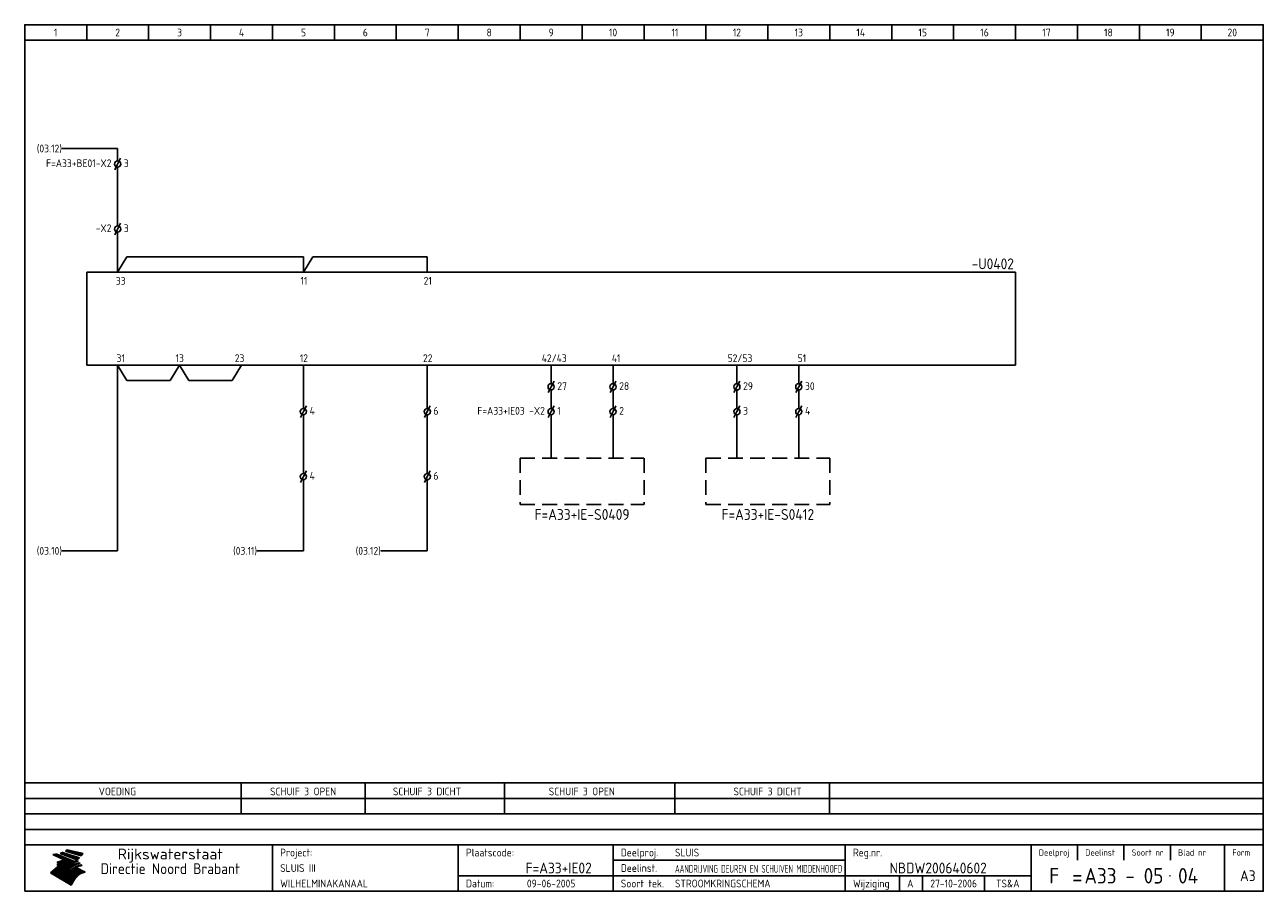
# Model space of a CAD drawing. Extents: x 10 to 410, y 10 to 290.
import ezdxf
from ezdxf.enums import TextEntityAlignment as Align

# ---------------------------------------------------------------- set-up
doc = ezdxf.new("R2010")
doc.units = 0
doc.header["$LTSCALE"] = 15
doc.header["$MEASUREMENT"] = 0
doc.header["$PDMODE"] = 1
doc.linetypes.add('DASHDOT', pattern=[1, 0.5, -0.25, 0, -0.25])
doc.linetypes.add('HIDDEN', pattern=[9.525, 6.35, -3.175])
for name, color, linetype in [('0-25', 7, 'CONTINUOUS'), ('0-35', 2, 'CONTINUOUS'), ('0-50', 3, 'CONTINUOUS'), ('B-25', 7, 'CONTINUOUS'), ('B-35', 2, 'CONTINUOUS'), ('S-25', 7, 'CONTINUOUS')]:
    doc.layers.add(name, color=color, linetype=linetype)
doc.styles.add('ISO', font='iso.shx')
doc.styles.get("Standard").update_dxf_attribs({"font": 'iso.shx'})

# ---------------------------------------------------------------- blocks, each defined once
blk = doc.blocks.new('KADERA3')
at = {"layer": '0-25'}
for p, q in [((30, 285), (30, 290)), ((50, 285), (50, 290)), ((70, 285), (70, 290)), ((90, 285), (90, 290)), ((110, 285), (110, 290)), ((130, 285), (130, 290)), ((150, 285), (150, 290)), ((170, 285), (170, 290)), ((190, 285), (190, 290)), ((210, 285), (210, 290)), ((230, 285), (230, 290)), ((250, 285), (250, 290)), ((270, 285), (270, 290)), ((290, 285), (290, 290)), ((310, 285), (310, 290)), ((330, 285), (330, 290)), ((350, 285), (350, 290)), ((370, 285), (370, 290)), ((390, 285), (390, 290)), ((10, 285), (410, 285)), ((410, 45), (10, 45)), ((410, 40), (10, 40)), ((410, 35), (10, 35)), ((410, 30), (10, 30)), ((350, 25), (350, 20)), ((365, 25), (365, 20)), ((380, 25), (380, 20)), ((200, 20), (275, 20)), ((150, 15), (335, 15)), ((292.5, 15), (292.5, 10)), ((300, 15), (300, 10)), ((320, 15), (320, 10))]:
    blk.add_line(p, q, dxfattribs=at)
at = {"layer": '0-25', "color": 7}
for p, q in [((19.1, 21.89), (25.12, 19)), ((19.1, 21.89), (25.12, 19)), ((19.17, 21.86), (20.7, 21.86)), ((19.29, 21.8), (20.83, 21.8)), ((19.4, 21.75), (20.96, 21.75)), ((19.52, 21.69), (21.09, 21.69)), ((19.64, 21.63), (21.22, 21.63)), ((19.74, 21.92), (20.56, 21.92)), ((19.75, 21.58), (21.36, 21.58)), ((19.87, 21.52), (21.49, 21.52)), ((19.99, 21.47), (21.62, 21.47)), ((20.11, 21.41), (21.75, 21.41)), ((20.22, 21.35), (21.88, 21.35)), ((20.25, 21.97), (20.43, 21.97)), ((20.34, 21.3), (22.02, 21.3)), ((20.38, 21.99), (26.02, 19.59)), ((20.38, 21.99), (26.02, 19.59)), ((20.46, 21.24), (22.15, 21.24)), ((20.57, 21.18), (22.28, 21.18)), ((20.69, 21.13), (22.41, 21.13)), ((20.81, 21.07), (22.55, 21.07)), ((20.92, 21.02), (22.68, 21.02)), ((21.04, 20.96), (22.81, 20.96)), ((21.16, 20.9), (22.94, 20.9)), ((21.27, 20.85), (23.07, 20.85)), ((21.39, 20.79), (23.21, 20.79)), ((21.47, 22.25), (26.83, 20.19)), ((21.47, 22.25), (26.83, 20.19)), ((21.49, 22.25), (23.07, 22.25)), ((21.51, 20.73), (23.34, 20.73)), ((21.6, 22.2), (23.25, 22.2)), ((21.63, 20.68), (23.47, 20.68)), ((21.65, 22.31), (22.89, 22.31)), ((21.74, 20.62), (23.6, 20.62)), ((21.75, 22.14), (23.42, 22.14)), ((21.8, 22.37), (22.71, 22.37)), ((21.86, 20.57), (23.73, 20.57)), ((21.9, 22.08), (23.6, 22.08)), ((21.94, 22.42), (22.53, 22.42)), ((21.98, 20.51), (23.87, 20.51)), ((22.04, 22.03), (23.78, 22.03)), ((22.06, 22.48), (22.36, 22.48)), ((22.09, 20.45), (24, 20.45)), ((22.18, 22.53), (27.65, 20.8)), ((22.18, 22.53), (27.65, 20.8)), ((22.19, 21.97), (23.96, 21.97)), ((22.21, 20.4), (24.13, 20.4)), ((22.33, 20.34), (24.26, 20.34)), ((22.34, 21.92), (24.13, 21.92)), ((22.37, 20), (23.08, 20)), ((22.44, 20.28), (24.4, 20.28)), ((22.48, 21.86), (24.31, 21.86)), ((22.49, 20.06), (23.04, 20.06)), ((22.56, 20.23), (24.53, 20.23)), ((22.61, 20.12), (22.93, 20.12)), ((22.63, 21.8), (24.49, 21.8)), ((22.68, 20.17), (24.66, 20.17)), ((22.71, 20.17), (22.82, 20.17)), ((23.11, 20.02), (22.77, 20.2)), ((23.11, 20.02), (22.77, 20.2)), ((22.78, 21.75), (24.67, 21.75)), ((22.79, 20.12), (24.79, 20.12)), ((22.91, 20.06), (24.92, 20.06)), ((22.92, 21.69), (24.85, 21.69)), ((23.03, 20), (25.06, 20)), ((23.07, 21.63), (25.02, 21.63)), ((23.14, 22.99), (28.22, 21.46)), ((23.14, 22.99), (28.22, 21.46)), ((23.15, 22.98), (25.33, 22.98)), ((23.22, 21.58), (25.2, 21.58)), ((23.23, 23.04), (25.09, 23.04)), ((23.32, 23.1), (24.84, 23.1)), ((23.34, 22.93), (25.57, 22.93)), ((23.36, 21.52), (25.38, 21.52)), ((23.4, 23.15), (24.6, 23.15)), ((23.49, 23.21), (24.36, 23.21)), ((23.51, 21.47), (25.56, 21.47)), ((23.52, 22.87), (25.81, 22.87)), ((23.57, 23.27), (24.12, 23.27)), ((23.64, 23.32), (23.87, 23.32)), ((23.66, 21.41), (25.74, 21.41)), ((23.7, 23.36), (28.82, 22.17)), ((23.7, 23.36), (28.82, 22.17)), ((23.71, 22.82), (26.06, 22.82)), ((23.8, 21.35), (25.91, 21.35)), ((23.9, 22.76), (26.3, 22.76)), ((23.95, 21.3), (26.09, 21.3)), ((24.09, 22.7), (26.54, 22.7)), ((24.09, 21.24), (26.27, 21.24)), ((24.24, 21.18), (26.45, 21.18)), ((24.27, 22.65), (26.78, 22.65)), ((24.39, 21.13), (26.62, 21.13)), ((24.46, 22.59), (27.03, 22.59)), ((24.53, 21.07), (26.8, 21.07)), ((24.65, 22.53), (27.27, 22.53)), ((24.68, 21.02), (26.98, 21.02)), ((24.83, 20.96), (27.16, 20.96)), ((24.84, 22.48), (27.51, 22.48)), ((24.97, 20.9), (27.34, 20.9)), ((25.02, 22.42), (27.75, 22.42)), ((25.12, 20.85), (27.51, 20.85)), ((25.21, 22.37), (28, 22.37)), ((25.27, 20.79), (27.63, 20.79)), ((25.4, 22.31), (28.24, 22.31)), ((25.41, 20.73), (27.57, 20.73)), ((25.56, 20.68), (27.51, 20.68)), ((25.58, 22.25), (28.48, 22.25)), ((25.71, 20.62), (27.44, 20.62)), ((25.77, 22.2), (28.72, 22.2)), ((25.85, 20.57), (27.37, 20.57)), ((25.96, 22.14), (28.79, 22.14)), ((26, 20.51), (27.29, 20.51)), ((26.15, 22.08), (28.75, 22.08)), ((26.15, 20.45), (27.22, 20.45)), ((26.29, 20.4), (27.14, 20.4)), ((26.33, 22.03), (28.71, 22.03)), ((26.44, 20.34), (27.06, 20.34)), ((26.52, 21.97), (28.66, 21.97)), ((26.59, 20.28), (26.97, 20.28)), ((26.71, 21.92), (28.62, 21.92)), ((26.73, 20.23), (26.89, 20.23)), ((26.9, 21.86), (28.57, 21.86)), ((27.08, 21.8), (28.52, 21.8)), ((27.27, 21.75), (28.48, 21.75)), ((27.46, 21.69), (28.43, 21.69)), ((27.65, 21.63), (28.38, 21.63)), ((27.83, 21.58), (28.33, 21.58)), ((28.02, 21.52), (28.28, 21.52)), ((28.21, 21.47), (28.22, 21.47)), ((20.58, 17.88), (18.3, 16)), ((20.58, 17.88), (18.3, 16)), ((24.94, 11.97), (18.3, 16)), ((24.94, 11.97), (18.3, 16)), ((18.31, 16.01), (20.96, 16.01)), ((18.38, 16.07), (21.46, 16.07)), ((18.45, 16.12), (21.88, 16.12)), ((18.52, 16.18), (22.15, 16.18)), ((18.59, 16.23), (22.38, 16.23)), ((18.65, 16.29), (22.58, 16.29)), ((18.72, 16.35), (22.75, 16.35)), ((18.79, 16.4), (22.91, 16.4)), ((18.86, 16.46), (20.6, 16.46)), ((18.93, 16.52), (20.6, 16.52)), ((18.99, 16.57), (20.6, 16.57)), ((19.06, 16.63), (20.6, 16.63)), ((19.13, 16.68), (20.6, 16.68)), ((19.2, 16.74), (20.6, 16.74)), ((19.27, 16.8), (20.6, 16.8)), ((19.33, 16.85), (21.07, 16.85)), ((19.4, 16.91), (21.55, 16.91)), ((19.47, 16.97), (21.88, 16.97)), ((19.54, 17.02), (22.13, 17.02)), ((19.61, 17.08), (22.34, 17.08)), ((19.67, 17.13), (20.6, 17.13)), ((19.74, 17.19), (20.6, 17.19)), ((19.81, 17.25), (20.6, 17.25)), ((19.88, 17.3), (20.6, 17.3)), ((19.95, 17.36), (20.6, 17.36)), ((20.01, 17.42), (20.6, 17.42)), ((20.08, 17.47), (20.93, 17.47)), ((20.15, 17.53), (21.26, 17.53)), ((20.22, 17.58), (21.51, 17.58)), ((20.29, 17.64), (21.72, 17.64)), ((20.35, 17.7), (21.9, 17.7)), ((20.42, 17.75), (22.07, 17.75)), ((20.49, 17.81), (22.22, 17.81)), ((20.56, 17.87), (22.36, 17.87)), ((20.6, 19.11), (20.58, 19.51)), ((20.6, 19.11), (20.58, 19.51)), ((20.58, 19.5), (22.09, 19.5)), ((20.58, 19.44), (21.95, 19.44)), ((20.59, 19.38), (21.79, 19.38)), ((20.59, 19.33), (21.62, 19.33)), ((20.59, 19.27), (21.42, 19.27)), ((20.6, 19.22), (21.2, 19.22)), ((20.6, 19.16), (20.93, 19.16)), ((20.6, 19.11), (20.69, 19.12)), ((20.6, 19.11), (20.69, 19.12)), ((20.6, 18.79), (20.77, 18.81)), ((20.6, 18.79), (20.77, 18.81)), ((20.6, 18.29), (20.6, 18.79)), ((20.6, 18.29), (20.6, 18.79)), ((20.6, 18.77), (22.46, 18.77)), ((20.6, 18.71), (22.33, 18.71)), ((20.6, 18.65), (22.19, 18.65)), ((20.6, 18.6), (22.04, 18.6)), ((20.6, 18.54), (21.87, 18.54)), ((20.6, 18.48), (21.68, 18.48)), ((20.6, 18.43), (21.46, 18.43)), ((20.6, 18.37), (21.21, 18.37)), ((20.6, 18.29), (20.88, 18.32)), ((20.6, 18.29), (20.88, 18.32)), ((20.6, 18.32), (20.87, 18.32)), ((20.6, 17.88), (20.86, 17.91)), ((20.6, 17.88), (20.86, 17.91)), ((20.6, 17.43), (20.97, 17.48)), ((20.6, 17.43), (20.97, 17.48)), ((20.6, 17.43), (20.6, 17.09)), ((20.6, 17.43), (20.6, 17.09)), ((20.6, 17.09), (21.26, 17.16)), ((20.6, 17.09), (21.26, 17.16)), ((20.6, 16.8), (21.37, 16.89)), ((20.6, 16.8), (21.37, 16.89)), ((20.6, 16.8), (20.6, 16.45)), ((20.6, 16.8), (20.6, 16.45)), ((20.6, 16.45), (21.56, 16.56)), ((20.6, 16.45), (21.56, 16.56)), ((20.6, 15.97), (21.67, 16.09)), ((20.6, 15.97), (21.67, 16.09)), ((20.7, 16.46), (23.06, 16.46)), ((20.9, 19.55), (22.23, 19.55)), ((20.9, 18.82), (22.59, 18.82)), ((20.98, 17.92), (22.5, 17.92)), ((21.02, 17.13), (22.53, 17.13)), ((21.19, 19.61), (22.35, 19.61)), ((21.2, 16.52), (23.2, 16.52)), ((21.32, 18.88), (22.71, 18.88)), ((21.32, 17.98), (22.62, 17.98)), ((21.42, 19.67), (22.47, 19.67)), ((21.47, 17.19), (22.7, 17.19)), ((21.59, 18.03), (22.74, 18.03)), ((21.61, 18.93), (22.82, 18.93)), ((21.62, 19.72), (22.59, 19.72)), ((21.72, 16.57), (23.32, 16.57)), ((21.77, 17.25), (22.85, 17.25)), ((21.8, 19.78), (22.69, 19.78)), ((21.8, 18.09), (22.85, 18.09)), ((21.84, 18.99), (22.92, 18.99)), ((21.96, 19.83), (22.79, 19.83)), ((21.99, 18.15), (22.95, 18.15)), ((22.01, 17.3), (22.99, 17.3)), ((22.03, 19.05), (23.03, 19.05)), ((22.1, 16.63), (23.44, 16.63)), ((22.11, 19.89), (22.89, 19.89)), ((22.16, 18.2), (23.05, 18.2)), ((22.21, 19.1), (23.12, 19.1)), ((22.21, 17.36), (23.12, 17.36)), ((22.24, 19.95), (22.99, 19.95)), ((22.31, 18.26), (23.15, 18.26)), ((22.36, 19.16), (23.22, 19.16)), ((22.38, 16.68), (23.56, 16.68)), ((22.39, 17.42), (23.24, 17.42)), ((22.45, 18.32), (23.24, 18.32)), ((22.51, 19.22), (23.3, 19.22)), ((22.56, 17.47), (23.36, 17.47)), ((22.59, 18.37), (23.33, 18.37)), ((22.6, 16.74), (23.66, 16.74)), ((22.64, 19.27), (23.39, 19.27)), ((22.71, 18.43), (23.42, 18.43)), ((22.71, 17.53), (23.47, 17.53)), ((22.77, 19.33), (23.47, 19.33)), ((22.79, 16.8), (23.77, 16.8)), ((22.83, 18.48), (23.5, 18.48)), ((22.84, 17.58), (23.57, 17.58)), ((22.89, 19.38), (23.55, 19.38)), ((22.94, 18.54), (23.58, 18.54)), ((22.96, 16.85), (23.86, 16.85)), ((22.97, 17.64), (23.67, 17.64)), ((23, 19.44), (23.63, 19.44)), ((23.04, 18.6), (23.66, 18.6)), ((23.1, 19.5), (23.72, 19.5)), ((23.1, 17.7), (23.77, 17.7)), ((23.12, 16.91), (23.96, 16.91)), ((23.14, 18.65), (23.74, 18.65)), ((23.15, 19.95), (25.19, 19.95)), ((23.21, 19.55), (23.8, 19.55)), ((23.21, 17.75), (23.86, 17.75)), ((23.21, 16.01), (28.9, 16.01)), ((23.24, 18.71), (23.82, 18.71)), ((23.26, 19.89), (25.32, 19.89)), ((23.26, 16.97), (24.05, 16.97)), ((23.3, 19.61), (23.88, 19.61)), ((23.32, 17.81), (23.95, 17.81)), ((23.33, 18.77), (23.91, 18.77)), ((23.37, 16.07), (29.08, 16.07)), ((23.38, 19.83), (25.45, 19.83)), ((23.39, 19.67), (23.81, 19.67)), ((23.39, 17.02), (24.14, 17.02)), ((23.42, 18.82), (23.99, 18.82)), ((23.42, 17.87), (24.03, 17.87)), ((23.45, 19.7), (23.58, 19.79)), ((23.45, 19.7), (23.58, 19.79)), ((23.48, 19.72), (23.7, 19.72)), ((23.5, 19.78), (25.58, 19.78)), ((23.51, 18.88), (24.07, 18.88)), ((23.51, 16.12), (29.27, 16.12)), ((23.52, 17.92), (24.11, 17.92)), ((23.52, 17.08), (24.22, 17.08)), ((23.54, 18.9), (24.3, 19.42)), ((23.54, 18.9), (24.3, 19.42)), ((23.56, 19.78), (23.59, 19.78)), ((23.56, 19.39), (23.9, 19.62)), ((23.56, 19.39), (23.9, 19.62)), ((23.58, 19.79), (23.9, 19.62)), ((23.58, 19.79), (23.9, 19.62)), ((23.59, 18.93), (24.15, 18.93)), ((23.61, 19.72), (25.72, 19.72)), ((23.62, 17.98), (24.2, 17.98)), ((23.63, 17.13), (24.3, 17.13)), ((23.65, 18.59), (24.62, 19.25)), ((23.65, 18.59), (24.62, 19.25)), ((29.41, 16.17), (23.65, 16.17)), ((23.67, 18.99), (24.23, 18.99)), ((23.71, 18.03), (24.28, 18.03)), ((23.73, 19.67), (25.85, 19.67)), ((23.75, 19.05), (24.32, 19.05)), ((23.75, 17.19), (24.38, 17.19)), ((23.77, 16.23), (29.47, 16.23)), ((23.79, 18.09), (24.36, 18.09)), ((23.83, 19.1), (24.4, 19.1)), ((23.85, 19.61), (25.98, 19.61)), ((23.85, 17.25), (24.46, 17.25)), ((23.88, 18.15), (24.44, 18.15)), ((23.89, 16.29), (29.36, 16.29)), ((23.92, 19.16), (24.48, 19.16)), ((23.94, 18.19), (25.23, 19.07)), ((23.94, 18.19), (25.23, 19.07)), ((23.95, 17.3), (24.55, 17.3)), ((23.96, 19.55), (25.96, 19.55)), ((23.96, 18.2), (24.53, 18.2)), ((24, 19.22), (24.56, 19.22)), ((24, 16.35), (29.24, 16.35)), ((24.04, 18.26), (24.61, 18.26)), ((24.05, 17.36), (24.63, 17.36)), ((24.06, 17.88), (25.34, 18.76)), ((24.06, 17.88), (25.34, 18.76)), ((24.08, 19.5), (25.88, 19.5)), ((24.08, 19.27), (24.58, 19.27)), ((24.11, 16.4), (29.13, 16.4)), ((24.13, 18.32), (24.69, 18.32)), ((24.14, 17.42), (24.71, 17.42)), ((24.16, 19.33), (24.47, 19.33)), ((24.2, 19.44), (25.79, 19.44)), ((24.21, 18.37), (24.77, 18.37)), ((24.21, 16.46), (29.02, 16.46)), ((24.23, 17.47), (24.79, 17.47)), ((24.24, 17.48), (25.52, 18.36)), ((24.24, 17.48), (25.52, 18.36)), ((24.25, 19.38), (24.36, 19.38)), ((24.29, 18.43), (24.85, 18.43)), ((24.3, 19.42), (24.62, 19.25)), ((24.3, 19.42), (24.62, 19.25)), ((24.31, 19.38), (25.71, 19.38)), ((24.31, 17.53), (24.87, 17.53)), ((24.31, 16.52), (28.91, 16.52)), ((24.35, 17.17), (25.64, 18.05)), ((24.35, 17.17), (25.64, 18.05)), ((24.37, 18.48), (24.94, 18.48)), ((24.39, 17.58), (24.96, 17.58)), ((24.4, 16.57), (28.79, 16.57)), ((24.43, 19.33), (25.62, 19.33)), ((24.45, 18.54), (25.02, 18.54)), ((24.47, 17.64), (25.04, 17.64)), ((24.49, 16.63), (28.68, 16.63)), ((24.54, 18.6), (25.1, 18.6)), ((24.55, 19.27), (25.54, 19.27)), ((24.56, 17.7), (25.12, 17.7)), ((24.57, 16.68), (28.57, 16.68)), ((24.62, 18.65), (25.18, 18.65)), ((24.63, 16.72), (25.91, 17.6)), ((24.63, 16.72), (25.91, 17.6)), ((24.64, 17.75), (25.2, 17.75)), ((24.66, 16.74), (28.45, 16.74)), ((24.67, 19.22), (25.45, 19.22)), ((24.7, 18.71), (25.27, 18.71)), ((24.72, 17.81), (25.29, 17.81)), ((24.74, 16.8), (28.34, 16.8)), ((24.78, 19.16), (25.37, 19.16)), ((24.78, 18.77), (25.34, 18.77)), ((24.8, 17.87), (25.37, 17.87)), ((24.82, 16.85), (28.23, 16.85)), ((24.87, 18.82), (25.4, 18.82)), ((24.89, 17.92), (25.45, 17.92)), ((24.9, 19.1), (25.28, 19.1)), ((24.9, 16.91), (28.11, 16.91)), ((24.95, 18.88), (25.45, 18.88)), ((24.97, 17.98), (25.53, 17.98)), ((24.99, 16.97), (28, 16.97)), ((25.02, 19.05), (25.2, 19.05)), ((25.03, 18.93), (25.51, 18.93)), ((25.05, 18.03), (25.61, 18.03)), ((25.07, 17.02), (27.89, 17.02)), ((25.11, 18.99), (25.57, 18.99)), ((26.02, 19.59), (25.12, 19)), ((26.02, 19.59), (25.12, 19)), ((25.13, 18.09), (25.68, 18.09)), ((25.15, 17.08), (27.77, 17.08)), ((25.19, 19.05), (25.63, 19.05)), ((25.21, 18.15), (25.75, 18.15)), ((25.23, 17.13), (27.66, 17.13)), ((25.26, 19.1), (25.7, 19.1)), ((25.3, 18.2), (25.82, 18.2)), ((25.31, 17.19), (27.55, 17.19)), ((25.33, 19.16), (25.77, 19.16)), ((25.38, 18.26), (25.89, 18.26)), ((25.39, 19.22), (25.85, 19.22)), ((25.4, 17.25), (27.43, 17.25)), ((25.46, 18.32), (25.97, 18.32)), ((25.47, 19.27), (25.93, 19.27)), ((25.48, 17.3), (27.32, 17.3)), ((25.54, 19.33), (26.03, 19.33)), ((25.54, 18.37), (26.06, 18.37)), ((25.56, 17.36), (27.21, 17.36)), ((25.62, 18.43), (26.14, 18.43)), ((25.63, 19.38), (26.13, 19.38)), ((25.64, 17.42), (27.1, 17.42)), ((25.7, 18.48), (26.24, 18.48)), ((25.72, 19.44), (26.24, 19.44)), ((25.73, 17.47), (26.98, 17.47)), ((25.79, 18.54), (26.34, 18.54)), ((25.81, 17.53), (26.87, 17.53)), ((25.82, 19.5), (26.36, 19.5)), ((25.89, 18.6), (26.46, 18.6)), ((25.89, 17.58), (26.76, 17.58)), ((25.93, 19.55), (26.53, 19.55)), ((25.96, 17.64), (26.64, 17.64)), ((25.99, 18.65), (26.58, 18.65)), ((26.04, 17.7), (26.59, 17.7)), ((26.06, 19.61), (26.85, 19.61)), ((26.1, 18.71), (26.72, 18.71)), ((26.12, 17.75), (26.67, 17.75)), ((26.2, 17.81), (26.76, 17.81)), ((26.21, 19.67), (27.23, 19.67)), ((26.23, 18.77), (26.89, 18.77)), ((26.29, 17.87), (26.86, 17.87)), ((26.37, 18.82), (27.09, 18.82)), ((26.39, 17.92), (26.97, 17.92)), ((26.44, 19.72), (27.18, 19.72)), ((26.49, 17.98), (27.09, 17.98)), ((26.53, 18.88), (27.34, 18.88)), ((26.56, 17.68), (29.54, 16.2)), ((26.56, 17.68), (29.54, 16.2)), ((26.6, 18.03), (27.22, 18.03)), ((26.72, 18.09), (27.38, 18.09)), ((26.73, 18.93), (27.66, 18.93)), ((26.85, 18.15), (27.56, 18.15)), ((26.99, 18.99), (27.9, 18.99)), ((27, 18.2), (27.8, 18.2)), ((27.13, 19.78), (27.25, 19.64)), ((27.13, 19.78), (27.25, 19.64)), ((27.18, 18.26), (28.13, 18.26)), ((27.26, 19.05), (27.84, 19.05)), ((27.39, 18.32), (28.47, 18.32)), ((27.7, 18.37), (28.49, 18.37)), ((27.78, 19.1), (27.93, 18.96)), ((27.78, 19.1), (27.93, 18.96)), ((28, 18.43), (28.44, 18.43)), ((28.29, 15.83), (29.54, 16.2)), ((28.29, 15.83), (29.54, 16.2)), ((28.39, 18.48), (28.54, 18.32)), ((28.39, 18.48), (28.54, 18.32)), ((29.54, 16.2), (29.45, 16.17)), ((29.54, 16.2), (29.45, 16.17)), ((29.46, 16.18), (29.47, 16.18)), ((18.38, 15.95), (20.6, 15.95)), ((18.47, 15.9), (20.6, 15.9)), ((18.57, 15.84), (20.6, 15.84)), ((18.66, 15.78), (20.6, 15.78)), ((18.75, 15.73), (20.6, 15.73)), ((18.85, 15.67), (20.6, 15.67)), ((18.94, 15.62), (20.6, 15.62)), ((19.03, 15.56), (27.83, 15.56)), ((19.12, 15.5), (27.75, 15.5)), ((19.22, 15.45), (27.66, 15.45)), ((19.31, 15.39), (27.58, 15.39)), ((19.4, 15.33), (27.5, 15.33)), ((19.49, 15.28), (27.43, 15.28)), ((19.59, 15.22), (27.36, 15.22)), ((19.68, 15.17), (27.29, 15.17)), ((19.77, 15.11), (27.22, 15.11)), ((19.86, 15.05), (27.15, 15.05)), ((19.96, 15), (27.09, 15)), ((20.05, 14.94), (27.02, 14.94)), ((20.14, 14.88), (26.96, 14.88)), ((20.24, 14.83), (26.9, 14.83)), ((20.33, 14.77), (26.84, 14.77)), ((20.42, 14.72), (26.79, 14.72)), ((20.51, 14.66), (26.73, 14.66)), ((20.6, 15.97), (20.6, 15.58)), ((20.6, 15.97), (20.6, 15.58)), ((20.6, 15.58), (21.95, 15.73)), ((20.6, 15.58), (21.95, 15.73)), ((20.61, 14.6), (26.68, 14.6)), ((20.7, 14.55), (26.62, 14.55)), ((20.79, 14.49), (26.57, 14.49)), ((20.88, 14.43), (26.52, 14.43)), ((20.94, 15.62), (27.92, 15.62)), ((20.98, 14.38), (26.47, 14.38)), ((21.07, 14.32), (26.42, 14.32)), ((21.16, 14.27), (26.38, 14.27)), ((21.25, 14.21), (26.33, 14.21)), ((21.35, 14.15), (26.29, 14.15)), ((21.44, 14.1), (26.24, 14.1)), ((21.45, 15.67), (28.01, 15.67)), ((21.53, 14.04), (26.2, 14.04)), ((21.63, 13.98), (26.16, 13.98)), ((21.72, 13.93), (26.12, 13.93)), ((21.81, 13.87), (26.08, 13.87)), ((21.9, 13.82), (26.04, 13.82)), ((21.96, 15.73), (28.11, 15.73)), ((22, 13.76), (26, 13.76)), ((22.09, 13.7), (25.96, 13.7)), ((22.18, 13.65), (25.93, 13.65)), ((22.27, 13.59), (25.89, 13.59)), ((22.34, 15.78), (28.21, 15.78)), ((22.37, 13.53), (25.86, 13.53)), ((22.46, 13.48), (25.82, 13.48)), ((22.55, 13.42), (25.79, 13.42)), ((22.62, 15.84), (28.33, 15.84)), ((22.65, 13.37), (25.76, 13.37)), ((22.74, 13.31), (25.73, 13.31)), ((22.83, 13.25), (25.69, 13.25)), ((22.84, 15.9), (28.52, 15.9)), ((22.92, 13.2), (25.66, 13.2)), ((23.02, 13.14), (25.63, 13.14)), ((23.04, 15.95), (28.71, 15.95)), ((23.11, 13.08), (25.59, 13.08)), ((23.2, 13.03), (25.56, 13.03)), ((23.29, 12.97), (25.53, 12.97)), ((23.39, 12.92), (25.5, 12.92)), ((23.48, 12.86), (25.46, 12.86)), ((23.57, 12.8), (25.43, 12.8)), ((23.66, 12.75), (25.4, 12.75)), ((23.76, 12.69), (25.36, 12.69)), ((23.85, 12.63), (25.33, 12.63)), ((23.94, 12.58), (25.3, 12.58)), ((24.04, 12.52), (25.26, 12.52)), ((24.13, 12.47), (25.23, 12.47)), ((24.22, 12.41), (25.2, 12.41)), ((24.31, 12.35), (25.17, 12.35)), ((24.41, 12.3), (25.13, 12.3)), ((24.5, 12.24), (25.1, 12.24)), ((24.59, 12.18), (25.07, 12.18)), ((24.68, 12.13), (25.03, 12.13)), ((24.78, 12.07), (25, 12.07)), ((24.87, 12.02), (24.97, 12.02)), ((24.94, 11.97), (25.81, 13.45)), ((24.94, 11.97), (25.81, 13.45))]:
    blk.add_line(p, q, dxfattribs=at)
for centre, radius, start, end in [((19.15, 29.7), 7.8, 269.6055, 279.0886), ((19.15, 29.7), 7.8, 269.6055, 279.0886), ((19.93, 25.38), 5.91, 276.3402, 298.7463), ((19.93, 25.38), 5.91, 276.3402, 298.7463), ((19.84, 25.09), 6.03, 278.129, 302.868), ((19.84, 25.09), 6.03, 278.129, 302.868), ((19.84, 27.26), 5.27, 288.0217, 296.3084), ((19.84, 27.26), 5.27, 288.0217, 296.3084), ((20.49, 27.56), 5.28, 300.0654, 307.393), ((20.49, 27.56), 5.28, 300.0654, 307.393), ((24.11, 24.7), 5.26, 301.1147, 312.2814), ((24.11, 24.7), 5.26, 301.1147, 312.2814), ((21.95, 27.32), 8.59, 316.9248, 323.1399), ((21.95, 27.32), 8.59, 316.9248, 323.1399), ((20.21, 23.78), 5.91, 273.6149, 304.3803), ((20.21, 23.78), 5.91, 273.6149, 304.3803), ((20.35, 24.56), 5.76, 274.164, 302.5474), ((20.35, 24.56), 5.76, 274.164, 302.5474), ((20.05, 24.28), 6.02, 277.9472, 305.7139), ((20.05, 24.28), 6.02, 277.9472, 305.7139), ((20.04, 23.49), 6.09, 278.8115, 306.4242), ((20.04, 23.49), 6.09, 278.8115, 306.4242), ((20.53, 23.07), 5.96, 277.0519, 304.973), ((20.53, 23.07), 5.96, 277.0519, 304.973), ((20.72, 22.76), 5.91, 276.3402, 304.3803), ((20.72, 22.76), 5.91, 276.3402, 304.3803), ((21.06, 22.34), 5.81, 274.9043, 303.1745), ((21.06, 22.34), 5.81, 274.9043, 303.1745), ((20.82, 22.06), 6.04, 278.1111, 305.8489), ((20.82, 22.06), 6.04, 278.1111, 305.8489), ((21.3, 21.6), 5.91, 276.3402, 304.3803), ((21.3, 21.6), 5.91, 276.3402, 304.3803), ((27.05, 17.17), 2.63, 107.4286, 133.7799), ((27.05, 17.17), 2.63, 107.4286, 133.7799), ((27.45, 16.91), 2.81, 110.4143, 138.7411), ((27.45, 16.91), 2.81, 110.4143, 138.7411), ((27.57, 15.64), 3.4, 98.1566, 126.9045), ((27.57, 15.64), 3.4, 98.1566, 126.9045), ((27.91, 15.54), 3.39, 100.5835, 132.088), ((27.91, 15.54), 3.39, 100.5835, 132.088), ((28.21, 14.74), 3.67, 95.7581, 128.7216), ((28.21, 14.74), 3.67, 95.7581, 128.7216), ((27.01, 16.84), 2.93, 87.7348, 104.8316), ((27.01, 16.84), 2.93, 87.7348, 104.8316), ((27.37, 15.71), 3.93, 91.7838, 103.2817), ((27.37, 15.71), 3.93, 91.7838, 103.2817), ((28.4, 15.05), 3.21, 96.3886, 125.0052), ((28.4, 15.05), 3.21, 96.3886, 125.0052), ((27.82, 16.31), 2.8, 90.634, 105.1984), ((27.82, 16.31), 2.8, 90.634, 105.1984), ((28.19, 15.04), 3.93, 93.8342, 103.2817), ((28.19, 15.04), 3.93, 93.8342, 103.2817), ((28.58, 15.69), 2.8, 93.8141, 105.1984), ((28.58, 15.69), 2.8, 93.8141, 105.1984), ((28.95, 14.41), 3.93, 96.0135, 103.2817), ((28.95, 14.41), 3.93, 96.0135, 103.2817), ((31.24, 10.26), 6.3, 117.9568, 149.6251), ((31.24, 10.26), 6.3, 117.9568, 149.6251)]:
    blk.add_arc(centre, radius, start, end, dxfattribs=at)
at = {"layer": '0-35'}
for p, q in [((90, 25), (90, 10)), ((150, 25), (150, 10)), ((200, 25), (200, 10)), ((275, 25), (275, 10)), ((335, 25), (335, 10)), ((397.5, 25), (397.5, 10))]:
    blk.add_line(p, q, dxfattribs=at)
at = {"layer": '0-50'}
for p, q in [((10, 25), (410, 25)), ((348.75, 15), (351.25, 15)), ((348.75, 13.5), (351.25, 13.5))]:
    blk.add_line(p, q, dxfattribs=at)
blk.add_lwpolyline([(10, 10), (410, 10), (410, 290), (10, 290)], close=True, dxfattribs=at)
at = {"layer": '0-50', "const_width": 0.25}
blk.add_lwpolyline([(379.75, 15, 1), (380, 15, 1)], format="xyb", close=True, dxfattribs=at)
at = {"layer": '0-25', "style": 'ISO'}
for s, height, p in [('Project:', 2.5, (92.5, 22.5)), ('Plaatscode:', 2.5, (152.5, 22.5)), ('Deelproj.', 2.5, (202.5, 22.5)), ('Reg.nr.', 2.5, (277.5, 22.5)), ('Deelproj', 2, (337.5, 22.5)), ('Deelinst', 2, (352.5, 22.5)), ('Soort nr', 2, (367.5, 22.5)), ('Blad nr', 2, (382.5, 22.5)), ('Form', 2, (400, 22.5)), ('Deelinst.', 2.5, (202.5, 17.5)), ('Datum:', 2.5, (152.5, 12.5)), ('Soort tek.', 2.5, (202.5, 12.5)), ('Wijziging', 2.5, (277.5, 12.5))]:
    blk.add_text(s, height=height, dxfattribs=at).set_placement(p, align=Align.MIDDLE_LEFT)
for tag, p in [('STR1', (20, 287.5)), ('STR2', (40, 287.5)), ('STR3', (60, 287.5)), ('STR4', (80, 287.5)), ('STR5', (100, 287.5)), ('STR6', (120, 287.5)), ('STR7', (140, 287.5)), ('STR8', (160, 287.5)), ('STR9', (180, 287.5)), ('STR10', (200, 287.5)), ('STR11', (220, 287.5)), ('STR12', (240, 287.5)), ('STR13', (260, 287.5)), ('STR14', (280, 287.5)), ('STR15', (300, 287.5)), ('STR16', (320, 287.5)), ('STR17', (340, 287.5)), ('STR18', (360, 287.5)), ('STR19', (380, 287.5)), ('STR20', (400, 287.5)), ('W', (180, 12.5)), ('Z', (310, 12.5)), ('Y', (327.5, 12.5))]:
    blk.add_attdef(tag, text='', height=2.5, dxfattribs=at).set_placement(p, align=Align.MIDDLE)
for tag, p in [('N', (220, 22.5)), ('B', (92.5, 17.5)), ('P', (220, 17.5)), ('C', (92.5, 12.5)), ('U', (220, 12.5)), ('REV', (295, 12.5))]:
    blk.add_attdef(tag, text='', height=2.5, dxfattribs=at).set_placement(p, align=Align.MIDDLE_LEFT)
at = {"layer": '0-35', "style": 'ISO', "width": 1.182609}
blk.add_text('Rijkswaterstaat', height=3.5, dxfattribs=at).set_placement((40, 20.28), (74, 20.28), align=Align.FIT)
at = {"layer": '0-35', "color": 2, "style": 'ISO', "width": 1.016949}
blk.add_text('Directie Noord Brabant', height=3.5, dxfattribs=at).set_placement((34.5, 15.53), (79.5, 15.53), align=Align.FIT)
at = {"layer": '0-35', "style": 'ISO'}
for tag, p in [('X', (178.5, 17.5)), ('FORM', (402.5, 15))]:
    blk.add_attdef(tag, text='', height=3.5, dxfattribs=at).set_placement(p, align=Align.MIDDLE_LEFT)
blk.add_attdef('RNR', text='', height=3.5, dxfattribs=at).set_placement((305, 17.5), align=Align.MIDDLE)
at = {"layer": '0-50', "style": 'ISO'}
for tag, p in [('M', (342.5, 15)), ('O', (365, 15))]:
    blk.add_attdef(tag, text='', height=5, dxfattribs=at).set_placement(p, align=Align.MIDDLE)
blk.add_attdef('Q', text='', height=5, dxfattribs=at).set_placement((382.5, 15), align=Align.MIDDLE_LEFT)
blk = doc.blocks.new('0033')
at = {"layer": 'S-25'}
for p in [(-0.94, -1.88), (0.94, 1.88)]:
    blk.add_line(p, (0, 0), dxfattribs=at)
blk.add_circle((0, 0), 1, dxfattribs=at)
at = {"layer": 'B-25'}
blk.add_attdef('KT', text='', height=2.5, dxfattribs=at).set_placement((-2, -1), align=Align.RIGHT)
blk.add_attdef('KN1', (2, -1.01), '', height=2.5, dxfattribs=at)

msp = doc.modelspace()

# ---------------------------------------------------------------- linework, layer by layer
at = {"layer": 'S-25'}
for p, q in [((22, 250), (40, 250)), ((40, 250), (40, 246)), ((40, 244), (40, 225)), ((40, 223), (40, 210)), ((330, 210), (30, 210)), ((30, 180), (30, 210)), ((330, 210), (330, 180)), ((330, 180), (30, 180)), ((40, 180), (40, 120)), ((100, 180), (100, 166)), ((140, 180), (140, 166)), ((180, 180), (180, 174)), ((200, 180), (200, 174)), ((240, 180), (240, 174)), ((260, 180), (260, 174)), ((180, 172), (180, 166)), ((200, 172), (200, 166)), ((240, 172), (240, 166)), ((260, 172), (260, 166)), ((100, 164), (100, 145)), ((140, 164), (140, 145)), ((22, 120), (40, 120)), ((85, 120), (100, 120)), ((125, 120), (140, 120)), ((79.91, 45), (79.91, 35)), ((119.91, 45), (119.91, 35)), ((164.91, 45), (164.91, 35)), ((219.91, 45), (219.91, 35)), ((269.91, 45), (269.91, 35))]:
    msp.add_line(p, q, dxfattribs=at)
at = {"layer": 'S-25', "linetype": 'HIDDEN', "ltscale": 10}
for p, q in [((40, 210), (43, 215)), ((43, 215), (100, 215)), ((100, 210), (103, 215)), ((100, 215), (100, 210)), ((103, 215), (140, 215)), ((140, 215), (140, 210)), ((40, 180), (43, 175)), ((60, 180), (57, 175)), ((60, 180), (63, 175)), ((80, 180), (77, 175)), ((43, 175), (57, 175)), ((63, 175), (77, 175)), ((180, 164), (180, 150)), ((200, 164), (200, 150)), ((240, 164), (240, 150)), ((260, 164), (260, 150))]:
    msp.add_line(p, q, dxfattribs=at)
at = {"layer": 'S-25', "linetype": 'HIDDEN', "ltscale": 0.05}
for p, q in [((170, 150), (210, 150)), ((170, 150), (170, 135)), ((210, 150), (210, 135)), ((230, 150), (270, 150)), ((230, 150), (230, 135)), ((270, 150), (270, 135)), ((170, 135), (210, 135)), ((230, 135), (270, 135))]:
    msp.add_line(p, q, dxfattribs=at)
at = {"layer": 'S-25', "linetype": 'Continuous'}
for p, q in [((100, 120), (100, 143)), ((140, 120), (140, 143))]:
    msp.add_line(p, q, dxfattribs=at)
msp.add_point((85, 124.5), dxfattribs=at)
msp.add_point((85, 124.5), dxfattribs=at)
at = {"layer": 'S-25'}
for p in [(40, 55), (180, 50), (180, 50)]:
    msp.add_point(p, dxfattribs=at)

# ---------------------------------------------------------------- block references
ref = msp.add_blockref('KADERA3', (0, 0), dxfattribs=at)
ref.add_attrib('B', 'SLUIS III', dxfattribs={"layer": '0-25', "height": 2.5, "style": 'ISO'}).set_placement((92.5, 17.5), align=Align.MIDDLE_LEFT)
ref.add_attrib('C', 'WILHELMINAKANAAL', dxfattribs={"layer": '0-25', "height": 2.5, "style": 'ISO'}).set_placement((92.5, 12.5), align=Align.MIDDLE_LEFT)
ref.add_attrib('N', 'SLUIS', dxfattribs={"layer": '0-25', "height": 2.5, "style": 'ISO'}).set_placement((220, 22.5), align=Align.MIDDLE_LEFT)
ref.add_attrib('U', 'STROOMKRINGSCHEMA', dxfattribs={"layer": '0-25', "height": 2.5, "style": 'ISO'}).set_placement((220, 12.5), align=Align.MIDDLE_LEFT)
ref.add_attrib('M', 'F', dxfattribs={"layer": '0-50', "height": 5, "style": 'ISO'}).set_placement((342.5, 15), align=Align.MIDDLE)
ref.add_attrib('O', 'A33 - 05', dxfattribs={"layer": '0-50', "height": 5, "style": 'ISO'}).set_placement((365, 15), align=Align.MIDDLE)
ref.add_attrib('Q', '04', dxfattribs={"layer": '0-50', "height": 5, "style": 'ISO'}).set_placement((382.5, 15), align=Align.MIDDLE_LEFT)
ref.add_attrib('X', 'F=A33+IE02', dxfattribs={"layer": '0-35', "height": 3.5, "style": 'ISO'}).set_placement((171.77, 17.5), align=Align.MIDDLE_LEFT)
ref.add_attrib('RNR', 'NBDW200640602', dxfattribs={"layer": '0-35', "height": 3.5, "style": 'ISO'}).set_placement((305, 17.5), align=Align.MIDDLE)
ref.add_attrib('W', '09-06-2005', dxfattribs={"layer": '0-25', "height": 2.5, "style": 'ISO'}).set_placement((180, 12.5), align=Align.MIDDLE)
ref.add_attrib('FORM', 'A3', dxfattribs={"layer": '0-35', "height": 3.5, "style": 'ISO'}).set_placement((402.5, 15), align=Align.MIDDLE_LEFT)
ref.add_attrib('REV', 'A', dxfattribs={"layer": '0-25', "height": 2.5, "style": 'ISO'}).set_placement((295, 12.5), align=Align.MIDDLE_LEFT)
ref.add_attrib('Z', '27-10-2006', dxfattribs={"layer": '0-25', "height": 2.5, "style": 'ISO'}).set_placement((310, 12.5), align=Align.MIDDLE)
ref.add_attrib('Y', 'TS&A', dxfattribs={"layer": '0-25', "height": 2.5, "style": 'ISO'}).set_placement((327.5, 12.5), align=Align.MIDDLE)
ref.add_attrib('STR1', '1', dxfattribs={"layer": '0-25', "height": 2.5, "style": 'ISO'}).set_placement((20, 287.5), align=Align.MIDDLE)
ref.add_attrib('STR2', '2', dxfattribs={"layer": '0-25', "height": 2.5, "style": 'ISO'}).set_placement((40, 287.5), align=Align.MIDDLE)
ref.add_attrib('STR3', '3', dxfattribs={"layer": '0-25', "height": 2.5, "style": 'ISO'}).set_placement((60, 287.5), align=Align.MIDDLE)
ref.add_attrib('STR4', '4', dxfattribs={"layer": '0-25', "height": 2.5, "style": 'ISO'}).set_placement((80, 287.5), align=Align.MIDDLE)
ref.add_attrib('STR5', '5', dxfattribs={"layer": '0-25', "height": 2.5, "style": 'ISO'}).set_placement((100, 287.5), align=Align.MIDDLE)
ref.add_attrib('STR6', '6', dxfattribs={"layer": '0-25', "height": 2.5, "style": 'ISO'}).set_placement((120, 287.5), align=Align.MIDDLE)
ref.add_attrib('STR7', '7', dxfattribs={"layer": '0-25', "height": 2.5, "style": 'ISO'}).set_placement((140, 287.5), align=Align.MIDDLE)
ref.add_attrib('STR8', '8', dxfattribs={"layer": '0-25', "height": 2.5, "style": 'ISO'}).set_placement((160, 287.5), align=Align.MIDDLE)
ref.add_attrib('STR9', '9', dxfattribs={"layer": '0-25', "height": 2.5, "style": 'ISO'}).set_placement((180, 287.5), align=Align.MIDDLE)
ref.add_attrib('STR10', '10', dxfattribs={"layer": '0-25', "height": 2.5, "style": 'ISO'}).set_placement((200, 287.5), align=Align.MIDDLE)
ref.add_attrib('STR11', '11', dxfattribs={"layer": '0-25', "height": 2.5, "style": 'ISO'}).set_placement((220, 287.5), align=Align.MIDDLE)
ref.add_attrib('STR12', '12', dxfattribs={"layer": '0-25', "height": 2.5, "style": 'ISO'}).set_placement((240, 287.5), align=Align.MIDDLE)
ref.add_attrib('STR13', '13', dxfattribs={"layer": '0-25', "height": 2.5, "style": 'ISO'}).set_placement((260, 287.5), align=Align.MIDDLE)
ref.add_attrib('STR14', '14', dxfattribs={"layer": '0-25', "height": 2.5, "style": 'ISO'}).set_placement((280, 287.5), align=Align.MIDDLE)
ref.add_attrib('STR15', '15', dxfattribs={"layer": '0-25', "height": 2.5, "style": 'ISO'}).set_placement((300, 287.5), align=Align.MIDDLE)
ref.add_attrib('STR16', '16', dxfattribs={"layer": '0-25', "height": 2.5, "style": 'ISO'}).set_placement((320, 287.5), align=Align.MIDDLE)
ref.add_attrib('STR17', '17', dxfattribs={"layer": '0-25', "height": 2.5, "style": 'ISO'}).set_placement((340, 287.5), align=Align.MIDDLE)
ref.add_attrib('STR18', '18', dxfattribs={"layer": '0-25', "height": 2.5, "style": 'ISO'}).set_placement((360, 287.5), align=Align.MIDDLE)
ref.add_attrib('STR19', '19', dxfattribs={"layer": '0-25', "height": 2.5, "style": 'ISO'}).set_placement((380, 287.5), align=Align.MIDDLE)
ref.add_attrib('STR20', '20', dxfattribs={"layer": '0-25', "height": 2.5, "style": 'ISO'}).set_placement((400, 287.5), align=Align.MIDDLE)
at = {"layer": 'S-25', "linetype": 'DASHDOT', "ltscale": 10}
for p, values in [((40, 245), {'KN1': '3', 'KT': 'F=A33+BE01-X2'}), ((40, 224), {'KN1': '3', 'KT': '-X2'}), ((180, 173), {'KN1': '27'}), ((200, 173), {'KN1': '28'}), ((240, 173), {'KN1': '29'}), ((260, 173), {'KN1': '30'}), ((100, 165), {'KN1': '4'}), ((140, 165), {'KN1': '6'}), ((180, 165), {'KN1': '1', 'KT': 'F=A33+IE03 -X2'}), ((200, 165), {'KN1': '2'}), ((240, 165), {'KN1': '3'}), ((260, 165), {'KN1': '4'}), ((100, 144), {'KN1': '4'}), ((140, 144), {'KN1': '6'})]:
    msp.add_blockref('0033', p, dxfattribs=at).add_auto_attribs(values)

# ---------------------------------------------------------------- texts
at = {"layer": 'B-25', "style": 'ISO'}
for s, p in [('(03.12)', (22, 250)), ('(03.10)', (22, 120)), ('(03.11)', (85, 120)), ('(03.12)', (125, 120))]:
    msp.add_text(s, height=2.5, dxfattribs=at).set_placement(p, align=Align.MIDDLE_RIGHT)
for s, p in [('33', (41, 206)), ('11', (100.15, 206)), ('21', (140.15, 206)), ('31', (41, 181)), ('13', (60.04, 181)), ('23', (79.38, 181)), ('12', (100.15, 181)), ('22', (140.15, 181)), ('42/43', (181, 181)), ('41', (201, 181)), ('52/53', (241, 181)), ('51', (261, 181)), ('VOEDING', (39.91, 41)), ('SCHUIF 3 OPEN', (99.91, 41)), ('SCHUIF 3 DICHT', (139.91, 41)), ('SCHUIF 3 OPEN', (189.91, 41)), ('SCHUIF 3 DICHT', (249.91, 41))]:
    msp.add_text(s, height=2.5, dxfattribs=at).set_placement(p, align=Align.CENTER)
at = {"layer": 'B-25', "style": 'ISO', "width": 0.7875}
msp.add_text('AANDRIJVING DEUREN EN SCHUIVEN MIDDENHOOFD', height=2.5, dxfattribs=at).set_placement((220, 16), (274, 16), align=Align.FIT)
at = {"layer": 'B-35', "style": 'ISO'}
for s, p in [('-U0402', (322.65, 211)), ('F=A33+IE-S0409', (190, 130)), ('F=A33+IE-S0412', (250, 130))]:
    msp.add_text(s, height=3.5, dxfattribs=at).set_placement(p, align=Align.CENTER)

doc.saveas('drawing.dxf')
